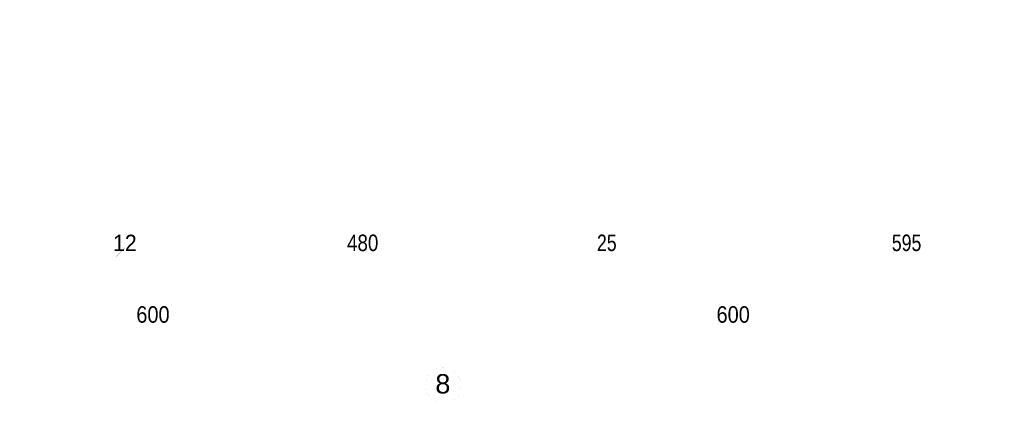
# Paper-space layout 'Layout1' of a CAD drawing. Header units: inches. Extents: x 7368 to 30263, y 5719 to 13940.
# Tile 35 of 44: x 11188 to 12206, y 13384 to 13790. Entities that reach past the tile are written whole.
import ezdxf
from ezdxf.enums import TextEntityAlignment as Align

# ---------------------------------------------------------------- set-up
doc = ezdxf.new("R2010")
doc.units = ezdxf.units.IN
doc.header["$LTSCALE"] = 2
doc.header["$MEASUREMENT"] = 0
doc.linetypes.add('ACAD_ISO04W100', pattern=[30, 24, -3, 0, -3])
doc.linetypes.add('OS', pattern=[60, 30, -15, 0, -15])
doc.layers.get('DEFPOINTS').update_dxf_attribs({"linetype": 'CONTINUOUS', "lineweight": 15})
for name, color, linetype, lineweight in [('A CIENKA', 7, 'CONTINUOUS', 13), ('A KRESKOWANIA', 7, 'CONTINUOUS', 5), ('A OSIE', 7, 'ACAD_ISO04W100', 13), ('A WYMIARY', 7, 'CONTINUOUS', 9)]:
    doc.layers.add(name, color=color, linetype=linetype, lineweight=lineweight)
doc.styles.get("Standard").update_dxf_attribs({"font": 'arial.ttf'})

psp = doc.layouts.get("Layout1")

# ---------------------------------------------------------------- linework, layer by layer
at = {"layer": 'A CIENKA', "color": 7, "linetype": 'Continuous', "const_width": 0.018}
psp.add_lwpolyline([(11644.3, 13411.7, 1), (11606.9, 13411.7, 1)], format="xyb", close=True, dxfattribs=at)
at = {"layer": 'A OSIE', "color": 1, "linetype": 'OS', "const_width": 0.018}
psp.add_lwpolyline([(11625.6, 10193), (11625.6, 13393)], dxfattribs=at)
at = {"layer": 'A WYMIARY', "color": 80, "linetype": 'Continuous', "const_width": 0.018}
for points in [[(13473.6, 13588.3), (7917.6, 13588.3)], [(11290.6, 13548), (11290.6, 13554)], [(11290.6, 13548), (11296.6, 13554)], [(11290.6, 13548), (11290.6, 13554)], [(11290.6, 13548), (11296.6, 13554)], [(11302.6, 13548), (11302.6, 13554)], [(11302.6, 13548), (11308.6, 13554)], [(11302.6, 13548), (11302.6, 13554)], [(11302.6, 13548), (11308.6, 13554)], [(11782.4, 13548), (11782.4, 13554)], [(11782.4, 13548), (11788.4, 13554)], [(11782.4, 13548), (11782.4, 13554)], [(11782.4, 13548), (11788.4, 13554)], [(11807.4, 13548), (11807.4, 13554)], [(11807.4, 13548), (11813.4, 13554)], [(11807.4, 13548), (11807.4, 13554)], [(11807.4, 13548), (11813.4, 13554)], [(11046.6, 13548), (11284.6, 13548)], [(11284.6, 13548), (11278.6, 13548)], [(11290.6, 13548), (11284.6, 13548)], [(11290.6, 13548), (11284.6, 13542)], [(11290.6, 13548), (11284.6, 13548)], [(11290.6, 13548), (11284.6, 13542)], [(11290.6, 13548), (11296.6, 13548)], [(11290.6, 13548), (11290.6, 13542)], [(11290.6, 13548), (11302.6, 13548)], [(11290.6, 13548), (11296.6, 13548)], [(11290.6, 13548), (11290.6, 13542)], [(11302.6, 13548), (11296.6, 13548)], [(11302.6, 13548), (11296.6, 13542)], [(11302.6, 13548), (11296.6, 13548)], [(11302.6, 13548), (11296.6, 13542)], [(11302.6, 13548), (11308.6, 13548)], [(11302.6, 13548), (11302.6, 13542)], [(11302.6, 13548), (11308.6, 13548)], [(11302.6, 13548), (11302.6, 13542)], [(11308.6, 13548), (11314.6, 13548)], [(11308.6, 13548), (11776.4, 13548)], [(11776.4, 13548), (11770.4, 13548)], [(11782.4, 13548), (11776.4, 13548)], [(11782.4, 13548), (11776.4, 13542)], [(11782.4, 13548), (11776.4, 13548)], [(11782.4, 13548), (11776.4, 13542)], [(11782.4, 13548), (11788.4, 13548)], [(11782.4, 13548), (11782.4, 13542)], [(11782.4, 13548), (11807.4, 13548)], [(11782.4, 13548), (11788.4, 13548)], [(11782.4, 13548), (11782.4, 13542)], [(11807.4, 13548), (11801.4, 13548)], [(11807.4, 13548), (11801.4, 13542)], [(11807.4, 13548), (11801.4, 13548)], [(11807.4, 13548), (11801.4, 13542)], [(11807.4, 13548), (11813.4, 13548)], [(11807.4, 13548), (11807.4, 13542)], [(11807.4, 13548), (11813.4, 13548)], [(11807.4, 13548), (11807.4, 13542)], [(11813.4, 13548), (11819.4, 13548)], [(11813.4, 13548), (12396.3, 13548)], [(11066.6, 13512.3), (11264.6, 13512.3)], [(11270.6, 13512.3), (11264.6, 13512.3)], [(11270.6, 13512.3), (11264.6, 13506.3)], [(11270.6, 13512.3), (11264.6, 13512.3)], [(11270.6, 13512.3), (11264.6, 13506.3)], [(11270.6, 13512.3), (11270.6, 13518.3)], [(11270.6, 13512.3), (11276.6, 13518.3)], [(11270.6, 13512.3), (11270.6, 13518.3)], [(11270.6, 13512.3), (11276.6, 13518.3)], [(11270.6, 13512.3), (11276.6, 13512.3)], [(11270.6, 13512.3), (11270.6, 13506.3)], [(11270.6, 13512.3), (11276.6, 13512.3)], [(11270.6, 13512.3), (11270.6, 13506.3)], [(11276.6, 13512.3), (13473.6, 13512.3)], [(11031.6, 13473.9), (11619.6, 13473.9)], [(11625.6, 13473.9), (11619.6, 13473.9)], [(11625.6, 13473.9), (11619.6, 13467.9)], [(11625.6, 13473.9), (11619.6, 13473.9)], [(11625.6, 13473.9), (11619.6, 13467.9)], [(11625.6, 13473.9), (11625.6, 13479.9)], [(11625.6, 13473.9), (11631.6, 13479.9)], [(11625.6, 13473.9), (11625.6, 13479.9)], [(11625.6, 13473.9), (11631.6, 13479.9)], [(11625.6, 13473.9), (11631.6, 13473.9)], [(11625.6, 13473.9), (11625.6, 13467.9)], [(11625.6, 13473.9), (11631.6, 13473.9)], [(11625.6, 13473.9), (11625.6, 13467.9)], [(11631.6, 13473.9), (12219.6, 13473.9)]]:
    psp.add_lwpolyline(points, dxfattribs=at)
at = {"layer": 'DEFPOINTS', "color": 7, "linetype": 'Continuous', "const_width": 0.018}
psp.add_lwpolyline([(14917.8, 13789.5), (7367.6, 13789.5)], dxfattribs=at)

# ---------------------------------------------------------------- texts
at = {"layer": 'A KRESKOWANIA', "color": 254}
psp.add_text('8', height=20, dxfattribs=at).set_placement((11617.6, 13403.5))
at = {"layer": 'A WYMIARY', "color": 80}
for s, width, p in [('12', 0.925715, (11296.6, 13559)), ('480', 0.816807, (11542.5, 13559.1)), ('25', 0.771429, (11794.9, 13559.1)), ('595', 0.771429, (12104.9, 13559.1)), ('600', 0.867857, (11325.6, 13485.1)), ('600', 0.867857, (11925.6, 13485.1))]:
    psp.add_text(s, height=17, dxfattribs=dict(at, width=width)).set_placement(p, align=Align.MIDDLE_CENTER)

doc.saveas('drawing.dxf')
